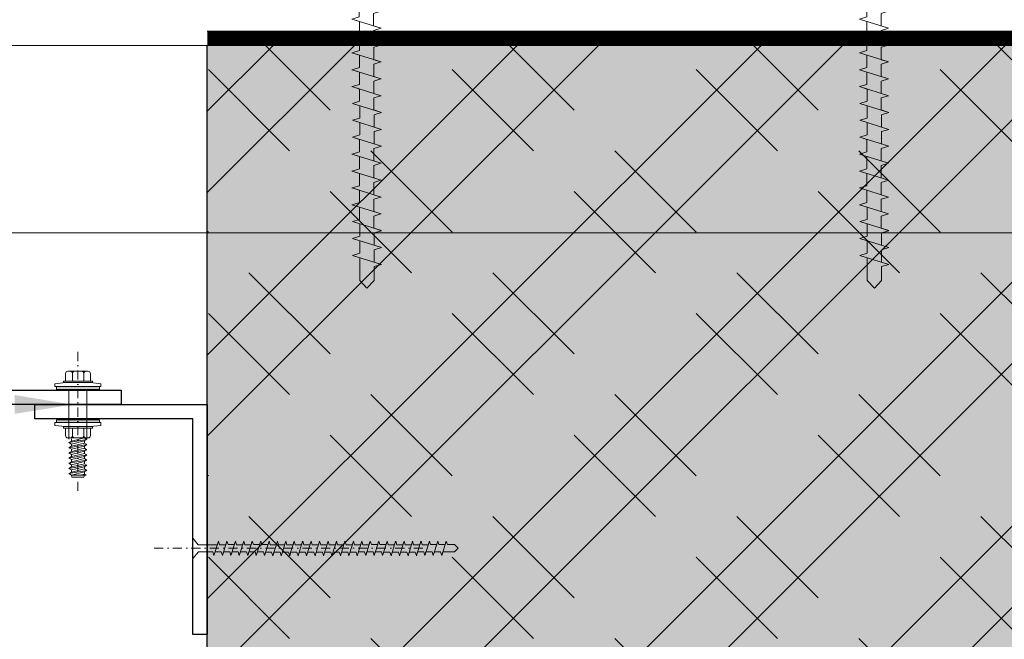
# Model space of a CAD drawing. Header units: millimetres. Extents: x -385852 to 238709, y -99680 to 201840.
# Tile 145 of 176: x 23022 to 23364, y -49476 to -49261. Entities that reach past the tile are written whole.
import ezdxf
from ezdxf import colors
from ezdxf.entities.mleader import LeaderData, LeaderLine
from ezdxf.enums import TextEntityAlignment as Align
from ezdxf.math import Vec2, Vec3

# ---------------------------------------------------------------- set-up
doc = ezdxf.new("R2010")
doc.units = ezdxf.units.MM
doc.linetypes.add('CARKOVANA', pattern=[5, 3, -2])
doc.linetypes.add('DASHDOT', pattern=[25.4, 12.7, -6.35, 0, -6.35])
doc.layers.get('0').update_dxf_attribs({"color": 4})
doc.layers.get('Defpoints').update_dxf_attribs({"color": 8})
for name, color, linetype in [('_____detaily', 1, 'Continuous'), ('_____detaily @ 10', 1, 'Continuous'), ('_____detaily @ 200', 1, 'Continuous'), ('_____detaily @ 50 (2)', 1, 'Continuous')]:
    doc.layers.add(name, color=color, linetype=linetype)
doc.layers.add('A99_N_znaceni 200', color=5, linetype='Continuous', lineweight=5)
doc.styles.add('A99_popis', font='isocpeur.ttf')
doc.styles.get("Standard").update_dxf_attribs({"font": 'isocpeur.ttf', "height": 20})
doc.dimstyles.new('detaily_10', dxfattribs={"dimtxt": 20, "dimasz": 10, "dimexe": 10, "dimexo": 10, "dimgap": 5, "dimtad": 1, "dimdec": 0, "dimtxsty": 'Standard', "dimblk": 'ARCHTICK', "dimcen": 3, "dimazin": 0, "dimtfac": 1, "dimtdec": 0, "dimtmove": 0, "dimatfit": 0, "dimfxl": 0, "dimarcsym": 0})

# ---------------------------------------------------------------- blocks, each defined once
blk = doc.blocks.new('Befestiger_gross')
at = {"layer": '_____detaily', "linetype": 'Continuous', "lineweight": -2}
for p, q in [((36.495, 0.502), (37.268, 1.436)), ((36.495, 0.502), (37.268, 1.436)), ((37.268, -1.438), (37.268, 1.436)), ((37.268, -1.438), (37.268, 1.436)), ((1.668, -1.02), (2.307, 1.022)), ((2.307, 1.012), (2.143, 0.498)), ((2.307, 1.012), (2.464, 0.498)), ((2.307, 1.012), (2.464, 0.498)), ((2.856, -1.02), (3.495, 1.022)), ((3.494, 1.012), (3.331, 0.498)), ((3.494, 1.012), (3.651, 0.498)), ((3.494, 1.012), (3.651, 0.498)), ((4.043, -1.02), (4.682, 1.022)), ((4.518, 0.498), (4.681, 1.012)), ((4.681, 1.012), (4.834, 0.511)), ((4.681, 1.012), (4.834, 0.511)), ((5.22, -0.994), (5.859, 1.049)), ((5.691, 0.511), (5.859, 1.038)), ((5.859, 1.038), (6.016, 0.525)), ((5.859, 1.038), (6.016, 0.525)), ((6.407, -0.994), (7.046, 1.049)), ((6.882, 0.524), (7.046, 1.038)), ((7.046, 1.038), (7.203, 0.524)), ((7.046, 1.038), (7.203, 0.524)), ((7.595, -0.994), (8.234, 1.049)), ((8.07, 0.524), (8.233, 1.038)), ((8.233, 1.038), (8.39, 0.524)), ((8.233, 1.038), (8.39, 0.524)), ((8.782, -0.994), (9.421, 1.049)), ((9.257, 0.524), (9.42, 1.038)), ((9.42, 1.038), (9.577, 0.524)), ((9.42, 1.038), (9.577, 0.524)), ((9.977, -1.02), (10.616, 1.022)), ((10.616, 1.012), (10.461, 0.524)), ((10.616, 1.012), (10.773, 0.498)), ((10.616, 1.012), (10.773, 0.498)), ((11.164, -1.02), (11.803, 1.022)), ((11.803, 1.012), (11.639, 0.498)), ((11.803, 1.012), (11.96, 0.498)), ((11.803, 1.012), (11.96, 0.498)), ((12.352, -1.02), (12.991, 1.022)), ((12.99, 1.012), (12.827, 0.498)), ((12.99, 1.012), (13.143, 0.511)), ((12.99, 1.012), (13.143, 0.511)), ((13.529, -0.994), (14.168, 1.049)), ((14.168, 1.038), (14, 0.511)), ((14.168, 1.038), (14.325, 0.525)), ((14.168, 1.038), (14.325, 0.525)), ((14.716, -0.994), (15.355, 1.049)), ((15.355, 1.038), (15.191, 0.524)), ((15.355, 1.038), (15.512, 0.524)), ((15.355, 1.038), (15.512, 0.524)), ((15.903, -0.994), (16.543, 1.049)), ((16.542, 1.038), (16.378, 0.524)), ((16.542, 1.038), (16.699, 0.524)), ((16.542, 1.038), (16.699, 0.524)), ((17.091, -0.994), (17.73, 1.049)), ((17.729, 1.038), (17.566, 0.524)), ((17.729, 1.038), (17.886, 0.524)), ((17.729, 1.038), (17.886, 0.524)), ((18.277, -0.994), (18.917, 1.049)), ((18.917, 1.038), (18.752, 0.524)), ((18.917, 1.038), (19.069, 0.538)), ((18.917, 1.038), (19.069, 0.538)), ((19.474, -0.98), (20.113, 1.062)), ((20.113, 1.052), (19.949, 0.538)), ((20.113, 1.052), (20.269, 0.538)), ((20.113, 1.052), (20.269, 0.538)), ((20.661, -0.98), (21.3, 1.062)), ((21.3, 1.052), (21.136, 0.538)), ((21.3, 1.052), (21.457, 0.538)), ((21.3, 1.052), (21.457, 0.538)), ((21.848, -0.98), (22.487, 1.062)), ((22.487, 1.052), (22.323, 0.538)), ((22.487, 1.052), (22.644, 0.538)), ((22.487, 1.052), (22.644, 0.538)), ((23.036, -0.98), (23.675, 1.062)), ((23.674, 1.052), (23.511, 0.538)), ((23.674, 1.052), (23.831, 0.538)), ((23.674, 1.052), (23.831, 0.538)), ((24.222, -0.98), (24.861, 1.062)), ((24.861, 1.052), (24.697, 0.538)), ((24.861, 1.052), (25.018, 0.538)), ((24.861, 1.052), (25.018, 0.538)), ((25.407, -0.986), (26.049, 1.062)), ((26.048, 1.052), (25.884, 0.538)), ((26.048, 1.052), (26.204, 0.543)), ((26.048, 1.052), (26.204, 0.543)), ((26.549, -1.016), (27.188, 1.027)), ((27.188, 1.016), (27.037, 0.543)), ((27.188, 1.016), (27.345, 0.502)), ((27.188, 1.016), (27.345, 0.502)), ((27.736, -1.016), (28.375, 1.027)), ((28.375, 1.016), (28.211, 0.502)), ((28.375, 1.016), (28.532, 0.503)), ((28.375, 1.016), (28.532, 0.503)), ((28.924, -1.016), (29.563, 1.027)), ((29.562, 1.016), (29.399, 0.502)), ((29.562, 1.016), (29.719, 0.502)), ((29.562, 1.016), (29.719, 0.502)), ((30.111, -1.016), (30.75, 1.027)), ((30.749, 1.016), (30.586, 0.502)), ((30.749, 1.016), (30.906, 0.502)), ((30.749, 1.016), (30.906, 0.502)), ((31.298, -1.016), (31.937, 1.027)), ((31.937, 1.016), (31.773, 0.502)), ((31.937, 1.016), (32.094, 0.502)), ((31.937, 1.016), (32.094, 0.502)), ((32.485, -1.016), (33.124, 1.027)), ((33.124, 1.016), (32.96, 0.502)), ((33.124, 1.016), (33.28, 0.502)), ((33.124, 1.016), (33.28, 0.502)), ((33.67, -1.022), (34.311, 1.027)), ((34.311, 1.016), (34.147, 0.502)), ((34.311, 1.016), (34.468, 0.502)), ((34.311, 1.016), (34.468, 0.502)), ((0.534, 0.498), (0, 0)), ((0.534, 0.498), (0, 0)), ((0.534, -0.512), (0, 0)), ((0.534, -0.512), (0, 0)), ((2.143, 0.498), (0.534, 0.498)), ((2.143, 0.498), (0.534, 0.498)), ((0.562, 0.498), (0.559, 0.498)), ((0.562, 0.498), (0.559, 0.498)), ((0.568, 0.498), (0.562, 0.498)), ((0.568, 0.498), (0.562, 0.498)), ((3.331, 0.498), (2.464, 0.498)), ((3.331, 0.498), (2.464, 0.498)), ((4.518, 0.498), (3.651, 0.498)), ((4.518, 0.498), (3.651, 0.498)), ((5.691, 0.511), (4.834, 0.511)), ((5.691, 0.511), (4.834, 0.511)), ((6.016, 0.525), (6.016, 0.524)), ((6.016, 0.525), (6.016, 0.524)), ((6.882, 0.524), (6.016, 0.524)), ((6.882, 0.524), (6.016, 0.524)), ((8.07, 0.524), (7.203, 0.524)), ((8.07, 0.524), (7.203, 0.524)), ((9.257, 0.524), (8.39, 0.524)), ((9.257, 0.524), (8.39, 0.524)), ((10.461, 0.524), (9.577, 0.524)), ((10.461, 0.524), (9.577, 0.524)), ((11.639, 0.498), (10.773, 0.498)), ((11.639, 0.498), (10.773, 0.498)), ((12.827, 0.498), (11.96, 0.498)), ((12.827, 0.498), (11.96, 0.498)), ((14, 0.511), (13.143, 0.511)), ((14, 0.511), (13.143, 0.511)), ((14.325, 0.525), (14.325, 0.524)), ((14.325, 0.525), (14.325, 0.524)), ((15.191, 0.524), (14.325, 0.524)), ((15.191, 0.524), (14.325, 0.524)), ((16.378, 0.524), (15.512, 0.524)), ((16.378, 0.524), (15.512, 0.524)), ((17.566, 0.524), (16.699, 0.524)), ((17.566, 0.524), (16.699, 0.524)), ((18.752, 0.524), (17.886, 0.524)), ((18.752, 0.524), (17.886, 0.524)), ((19.949, 0.538), (19.069, 0.538)), ((19.949, 0.538), (19.069, 0.538)), ((21.136, 0.538), (20.269, 0.538)), ((20.269, 0.538), (20.269, 0.538)), ((21.136, 0.538), (20.269, 0.538)), ((20.269, 0.538), (20.269, 0.538)), ((22.323, 0.538), (21.457, 0.538)), ((22.323, 0.538), (21.457, 0.538)), ((23.511, 0.538), (22.644, 0.538)), ((23.511, 0.538), (22.644, 0.538)), ((24.697, 0.538), (23.831, 0.538)), ((24.697, 0.538), (23.831, 0.538)), ((25.884, 0.538), (25.018, 0.538)), ((25.884, 0.538), (25.018, 0.538)), ((27.037, 0.543), (26.204, 0.543)), ((27.037, 0.543), (26.204, 0.543)), ((28.211, 0.502), (27.345, 0.502)), ((28.211, 0.502), (27.345, 0.502)), ((28.532, 0.503), (28.532, 0.502)), ((28.532, 0.503), (28.532, 0.502)), ((29.399, 0.502), (28.532, 0.502)), ((29.399, 0.502), (28.532, 0.502)), ((30.586, 0.502), (29.719, 0.502)), ((30.586, 0.502), (29.719, 0.502)), ((31.773, 0.502), (30.906, 0.502)), ((31.773, 0.502), (30.906, 0.502)), ((32.96, 0.502), (32.094, 0.502)), ((32.96, 0.502), (32.094, 0.502)), ((34.147, 0.502), (33.28, 0.502)), ((34.147, 0.502), (33.28, 0.502)), ((36.495, 0.502), (34.468, 0.502)), ((36.495, 0.502), (34.468, 0.502)), ((1.512, -0.512), (0.534, -0.512)), ((1.512, -0.512), (0.534, -0.512)), ((1.512, -0.512), (1.666, -1.017)), ((1.512, -0.512), (1.666, -1.017)), ((1.666, -1.017), (1.827, -0.512)), ((2.699, -0.512), (1.827, -0.512)), ((2.699, -0.512), (1.827, -0.512)), ((2.699, -0.512), (2.853, -1.017)), ((2.699, -0.512), (2.853, -1.017)), ((2.853, -1.017), (3.015, -0.512)), ((3.886, -0.512), (3.015, -0.512)), ((3.886, -0.512), (3.015, -0.512)), ((3.886, -0.512), (4.04, -1.017)), ((3.886, -0.512), (4.04, -1.017)), ((4.21, -0.486), (4.04, -1.017)), ((5.064, -0.486), (4.21, -0.486)), ((5.064, -0.486), (4.21, -0.486)), ((5.064, -0.486), (5.218, -0.99)), ((5.064, -0.486), (5.218, -0.99)), ((5.379, -0.486), (5.218, -0.99)), ((6.251, -0.486), (5.379, -0.486)), ((6.251, -0.486), (5.379, -0.486)), ((6.251, -0.486), (6.405, -0.99)), ((6.251, -0.486), (6.405, -0.99)), ((6.567, -0.485), (6.405, -0.99)), ((7.438, -0.485), (6.567, -0.485)), ((7.438, -0.485), (6.567, -0.485)), ((7.438, -0.485), (7.592, -0.99)), ((7.438, -0.485), (7.592, -0.99)), ((7.754, -0.485), (7.592, -0.99)), ((8.625, -0.485), (7.754, -0.485)), ((8.625, -0.485), (7.754, -0.485)), ((8.625, -0.485), (8.779, -0.99)), ((8.625, -0.485), (8.779, -0.99)), ((8.941, -0.485), (8.779, -0.99)), ((9.812, -0.485), (8.941, -0.485)), ((9.812, -0.485), (8.941, -0.485)), ((9.812, -0.485), (9.974, -1.017)), ((9.812, -0.485), (9.974, -1.017)), ((10.136, -0.512), (9.974, -1.017)), ((11.008, -0.512), (10.136, -0.512)), ((11.008, -0.512), (10.136, -0.512)), ((11.008, -0.512), (11.162, -1.017)), ((11.008, -0.512), (11.162, -1.017)), ((11.323, -0.512), (11.162, -1.017)), ((12.195, -0.512), (11.323, -0.512)), ((12.195, -0.512), (11.323, -0.512)), ((12.195, -0.512), (12.349, -1.017)), ((12.195, -0.512), (12.349, -1.017)), ((12.542, -0.486), (12.349, -1.017)), ((13.373, -0.486), (12.542, -0.486)), ((13.373, -0.486), (12.542, -0.486)), ((13.373, -0.486), (13.527, -0.99)), ((13.373, -0.486), (13.527, -0.99)), ((13.688, -0.486), (13.527, -0.99)), ((14.56, -0.486), (13.688, -0.486)), ((14.56, -0.486), (13.688, -0.486)), ((14.56, -0.486), (14.714, -0.99)), ((14.56, -0.486), (14.714, -0.99)), ((14.875, -0.485), (14.714, -0.99)), ((15.747, -0.485), (14.875, -0.485)), ((15.747, -0.485), (14.875, -0.485)), ((15.747, -0.485), (15.901, -0.99)), ((15.747, -0.485), (15.901, -0.99)), ((16.062, -0.485), (15.901, -0.99)), ((16.934, -0.485), (16.062, -0.485)), ((16.934, -0.485), (16.062, -0.485)), ((16.934, -0.485), (17.088, -0.99)), ((16.934, -0.485), (17.088, -0.99)), ((17.25, -0.485), (17.088, -0.99)), ((18.121, -0.485), (17.25, -0.485)), ((18.121, -0.485), (17.25, -0.485)), ((18.121, -0.485), (18.275, -0.99)), ((18.121, -0.485), (18.275, -0.99)), ((18.439, -0.472), (18.275, -0.99)), ((19.317, -0.472), (18.439, -0.472)), ((19.317, -0.472), (18.439, -0.472)), ((19.317, -0.472), (19.472, -0.977)), ((19.317, -0.472), (19.472, -0.977)), ((19.633, -0.472), (19.472, -0.977)), ((20.505, -0.472), (19.633, -0.472)), ((20.505, -0.472), (19.633, -0.472)), ((20.505, -0.472), (20.658, -0.977)), ((20.505, -0.472), (20.658, -0.977)), ((20.82, -0.472), (20.658, -0.977)), ((21.692, -0.472), (20.82, -0.472)), ((21.692, -0.472), (20.82, -0.472)), ((21.692, -0.472), (21.846, -0.977)), ((21.692, -0.472), (21.846, -0.977)), ((22.007, -0.472), (21.846, -0.977)), ((22.879, -0.472), (22.007, -0.472)), ((22.879, -0.472), (22.007, -0.472)), ((22.879, -0.472), (23.033, -0.977)), ((22.879, -0.472), (23.033, -0.977)), ((23.195, -0.472), (23.033, -0.977)), ((24.066, -0.472), (23.195, -0.472)), ((24.066, -0.472), (23.195, -0.472)), ((24.066, -0.472), (24.22, -0.977)), ((24.066, -0.472), (24.22, -0.977)), ((24.381, -0.472), (24.22, -0.977)), ((25.253, -0.472), (24.381, -0.472)), ((25.253, -0.472), (24.381, -0.472)), ((25.253, -0.472), (25.407, -0.977)), ((25.253, -0.472), (25.407, -0.977)), ((25.557, -0.507), (25.407, -0.977)), ((26.393, -0.507), (25.557, -0.507)), ((26.393, -0.507), (25.557, -0.507)), ((26.393, -0.507), (26.547, -1.012)), ((26.393, -0.507), (26.547, -1.012)), ((26.708, -0.508), (26.547, -1.012)), ((27.58, -0.508), (26.708, -0.508)), ((27.58, -0.508), (26.708, -0.508)), ((27.58, -0.508), (27.734, -1.012)), ((27.58, -0.508), (27.734, -1.012)), ((27.895, -0.508), (27.734, -1.012)), ((28.767, -0.508), (27.895, -0.508)), ((28.767, -0.508), (27.895, -0.508)), ((28.767, -0.508), (28.921, -1.012)), ((28.767, -0.508), (28.921, -1.012)), ((29.083, -0.507), (28.921, -1.012)), ((29.954, -0.507), (29.083, -0.507)), ((29.954, -0.507), (29.083, -0.507)), ((29.954, -0.507), (30.111, -1.016)), ((29.954, -0.507), (30.111, -1.016)), ((30.27, -0.507), (30.111, -1.016)), ((31.142, -0.507), (30.27, -0.507)), ((31.142, -0.507), (30.27, -0.507)), ((31.142, -0.507), (31.298, -1.016)), ((31.142, -0.507), (31.298, -1.016)), ((31.457, -0.508), (31.298, -1.016)), ((32.329, -0.508), (31.457, -0.508)), ((32.329, -0.508), (31.457, -0.508)), ((32.329, -0.508), (32.485, -1.016)), ((32.329, -0.508), (32.485, -1.016)), ((32.644, -0.507), (32.485, -1.016)), ((33.516, -0.507), (32.644, -0.507)), ((33.516, -0.507), (32.644, -0.507)), ((33.516, -0.507), (33.67, -1.022)), ((33.516, -0.507), (33.67, -1.022)), ((33.834, -0.499), (33.67, -1.022)), ((36.51, -0.499), (33.834, -0.499)), ((36.51, -0.499), (33.834, -0.499)), ((36.51, -0.499), (37.268, -1.438)), ((36.51, -0.499), (37.268, -1.438))]:
    blk.add_line(p, q, dxfattribs=at)
blk = doc.blocks.new('_ArchTick')
at = {"color": 0, "linetype": 'ByBlock', "const_width": 0.15}
blk.add_lwpolyline([(-0.5, -0.5), (0.5, 0.5)], dxfattribs=at)
blk = doc.blocks.new('*D203')
at = {"layer": '_____detaily', "color": 0, "linetype": 'Continuous', "lineweight": -2, "transparency": 16777216}
for p, q in [((23546.5, -49160.5), (23616.5, -49160.5)), ((23606.5, -49560), (23606.5, -49160.5)), ((23570, -49560), (23616.5, -49560))]:
    blk.add_line(p, q, dxfattribs=at)
at = {"layer": 'Defpoints', "color": 0, "linetype": 'Continuous', "lineweight": 5, "transparency": 16777216}
for p in [(23127.54, -49160.5), (23606.5, -49160.5), (23560, -49560)]:
    blk.add_point(p, dxfattribs=at)
at = {"layer": '_____detaily', "color": 0, "linetype": 'Continuous', "lineweight": -2, "transparency": 16777216, "xscale": 10, "yscale": 10, "zscale": 10}
for p, rotation in [((23606.5, -49160.5), 90), ((23606.5, -49560), 270)]:
    blk.add_blockref('_ArchTick', p, dxfattribs=dict(at, rotation=rotation))
at = {"layer": '_____detaily', "color": 0, "linetype": 'Continuous', "lineweight": 5, "transparency": 16777216, "insert": (23591.5, -49354), "char_height": 20, "attachment_point": 5, "rotation": 90}
blk.add_mtext('400', dxfattribs=at)
blk = doc.blocks.new('*D204')
at = {"layer": '_____detaily', "color": 0, "linetype": 'Continuous', "lineweight": -2, "transparency": 16777216}
for p, q in [((22857.5, -49159.5), (22803.5, -49159.5)), ((22813.5, -49159.5), (22813.5, -49444.5)), ((22873.5, -49444.5), (22803.5, -49444.5))]:
    blk.add_line(p, q, dxfattribs=at)
at = {"layer": 'Defpoints', "color": 0, "linetype": 'Continuous', "lineweight": 5, "transparency": 16777216}
for p in [(22867.5, -49159.5), (22813.5, -49444.5), (23067, -49444.5)]:
    blk.add_point(p, dxfattribs=at)
at = {"layer": '_____detaily', "color": 0, "linetype": 'Continuous', "lineweight": -2, "transparency": 16777216, "xscale": 10, "yscale": 10, "zscale": 10}
for p, rotation in [((22813.5, -49159.5), 90), ((22813.5, -49444.5), 270)]:
    blk.add_blockref('_ArchTick', p, dxfattribs=dict(at, rotation=rotation))
at = {"layer": '_____detaily', "color": 0, "linetype": 'Continuous', "lineweight": 5, "transparency": 16777216, "insert": (22798.5, -49292), "char_height": 20, "attachment_point": 5, "rotation": 90}
blk.add_mtext('285', dxfattribs=at)
blk = doc.blocks.new('*U225')
at = {"color": 0}
blk.add_line((4.436, -0.005), (76.846, -0.005), dxfattribs=at)
at = {"color": 0, "linetype": 'ByBlock', "style": 'A99_popis', "width": 0.953108}
blk.add_attdef('SKLADBA', text='', height=3, rotation=0.0103, dxfattribs=at).set_placement((-2.863, -1.506), (2.855, -1.505), align=Align.FIT)
blk = doc.blocks.new('*U326')
at = {"layer": '_____detaily @ 200', "linetype": 'Continuous', "lineweight": 0}
h = blk.add_hatch(dxfattribs=at)
h.set_pattern_fill('ZDIVO-PLYNOSILIK', scale=0.1)
h.set_pattern_definition([(45, (17637, -18934.5), (-42.42641, 42.42641), []), (45, (17665.284, -18934.5), (-42.42641, 42.42641), []), (135, (17685.024, -18928.9), (-42.42641, -42.42641), [40, -20]), (135, (17699.166, -18914.76), (-42.42641, -42.42641), [40, -20])])
h.paths.add_polyline_path([(23087, -49269.5), (23087, -52639.5), (23537, -52639.5), (23537, -49909.5), (23297, -49909.5), (23297, -49839.5), (23387, -49839.5), (23387, -49269.5)])
at = {"layer": '_____detaily @ 50 (2)', "linetype": 'Continuous', "lineweight": 0}
h = blk.add_hatch(dxfattribs=at)
h.set_pattern_fill('ZDIVO-PLYNOSILIK', scale=0.1)
h.set_pattern_definition([(45, (17637, -18934.5), (-10.606602, 10.606602), []), (45, (17644.071, -18934.5), (-10.606602, 10.606602), []), (135, (17649.006, -18933.1), (-10.606602, -10.606602), [10, -5]), (135, (17652.542, -18929.565), (-10.606602, -10.606602), [10, -5])])
h.paths.add_polyline_path([(23087, -49269.5), (23087, -52639.5), (23537, -52639.5), (23537, -49909.5), (23297, -49909.5), (23297, -49839.5), (23387, -49839.5), (23387, -49269.5)])

msp = doc.modelspace()

# ---------------------------------------------------------------- hatches: boundary and pattern name
at = {"layer": '_____detaily', "lineweight": 0}
for points in [[(23049.50003, -49388.21626), (23034.50009, -49388.21626), (23034.50009, -49389.21626), (23049.50003, -49389.21626)], [(23049.50003, -49400.78374), (23034.50009, -49400.78374), (23034.50009, -49399.78374), (23049.50003, -49399.78374)]]:
    msp.add_hatch(color=9, dxfattribs=at).paths.add_polyline_path(points)

# ---------------------------------------------------------------- linework, layer by layer
at = {"layer": '_____detaily', "linetype": 'DASHDOT', "lineweight": 0, "ltscale": 0.25}
msp.add_line((23042.00009, -49424.5), (23042.00009, -49376), dxfattribs=at)
at = {"layer": '_____detaily', "lineweight": 0}
for p, q in [((23037.71256, -49386.06304), (23037.71242, -49383.70599)), ((23045.58507, -49382.91827), (23038.49965, -49382.91868)), ((23040.07437, -49386.06293), (23040.07423, -49383.70585)), ((23044.01071, -49385.98653), (23044.01058, -49383.70563)), ((23044.01072, -49386.06281), (23044.01058, -49383.70563)), ((23046.37252, -49386.06261), (23046.37239, -49383.70549)), ((23033.99997, -49387.21627), (23037.7126, -49386.85507)), ((23034.00003, -49388.21626), (23033.99997, -49387.21627)), ((23034.00003, -49388.21626), (23034.00003, -49387.21626)), ((23034.00003, -49388.21626), (23050.00003, -49388.21626)), ((23034.50009, -49389.21706), (23034.50003, -49388.21626)), ((23049.50003, -49388.21626), (23034.50009, -49388.21626)), ((23034.50009, -49388.21626), (23034.50009, -49389.21626)), ((23034.50009, -49389.21626), (23049.50003, -49389.21626)), ((23047.04256, -49386.35457), (23037.04256, -49386.35507)), ((23037.04259, -49386.85507), (23037.04256, -49386.35507)), ((23047.04259, -49386.85457), (23037.04259, -49386.85507)), ((23046.37257, -49386.85457), (23037.7126, -49386.85507)), ((23038.85009, -49406.5), (23038.85009, -49389.21626)), ((23045.15009, -49406.5), (23045.15009, -49389.21626)), ((23046.37257, -49386.85457), (23050.00003, -49387.21626)), ((23047.04259, -49386.85457), (23047.04256, -49386.35457)), ((23049.50003, -49389.21626), (23049.50003, -49388.21626)), ((23050.00003, -49388.21626), (23049.99997, -49387.21626)), ((23050.00003, -49388.21626), (23050.00003, -49387.21626)), ((23034.00003, -49400.78374), (23033.99997, -49401.78373)), ((23033.99997, -49401.78373), (23037.7126, -49402.14493)), ((23034.00003, -49400.78374), (23050.00003, -49400.78374)), ((23034.00003, -49400.78374), (23034.00003, -49401.78374)), ((23034.50009, -49399.78294), (23034.50003, -49400.78374)), ((23034.50009, -49400.78374), (23034.50009, -49399.78374)), ((23034.50009, -49399.78374), (23049.50003, -49399.78374)), ((23049.50003, -49400.78374), (23034.50009, -49400.78374)), ((23037.04259, -49402.14493), (23037.04256, -49402.64493)), ((23047.04256, -49402.64543), (23037.04256, -49402.64493)), ((23047.04259, -49402.14543), (23037.04259, -49402.14493)), ((23037.71256, -49402.93696), (23037.71242, -49405.29401)), ((23046.37257, -49402.14543), (23037.7126, -49402.14493)), ((23040.07437, -49402.93707), (23040.07423, -49405.29415)), ((23044.01072, -49402.93719), (23044.01058, -49405.29437)), ((23044.01071, -49403.01347), (23044.01058, -49405.29437)), ((23046.37252, -49402.93739), (23046.37239, -49405.29451)), ((23046.37257, -49402.14543), (23050.00003, -49401.78374)), ((23047.04259, -49402.14543), (23047.04256, -49402.64543)), ((23049.50003, -49399.78374), (23049.50003, -49400.78374)), ((23050.00003, -49400.78374), (23049.99997, -49401.78374)), ((23050.00003, -49400.78374), (23050.00003, -49401.78374)), ((23045.58507, -49406.08173), (23038.49965, -49406.08132)), ((23039.75009, -49407.17985), (23044.25009, -49406.06899)), ((23039.75009, -49407.17985), (23039.75009, -49406.39131)), ((23044.25009, -49406.06899), (23045.15009, -49406.5886)), ((23038.85009, -49407.69946), (23045.15009, -49406.5886)), ((23038.85009, -49407.69946), (23039.75009, -49407.17985)), ((23038.85009, -49407.69946), (23039.75009, -49408.21908)), ((23038.85009, -49409.49946), (23045.15009, -49408.3886)), ((23038.85009, -49409.49946), (23039.75009, -49408.97985)), ((23038.85009, -49409.49946), (23039.75009, -49410.01908)), ((23039.75009, -49408.21908), (23044.25009, -49407.10822)), ((23039.75009, -49408.97985), (23044.25009, -49407.86899)), ((23039.75009, -49408.97985), (23039.75009, -49408.19131)), ((23039.75009, -49410.01908), (23044.25009, -49408.90822)), ((23039.75009, -49410.77985), (23044.25009, -49409.66899)), ((23044.25009, -49407.10822), (23045.15009, -49406.5886)), ((23044.25009, -49407.86899), (23044.25009, -49407.10822)), ((23044.25009, -49407.86899), (23045.15009, -49408.3886)), ((23044.25009, -49408.90822), (23045.15009, -49408.3886)), ((23044.25009, -49409.66899), (23044.25009, -49408.90822)), ((23044.25009, -49409.66899), (23045.15009, -49410.1886)), ((23038.85009, -49411.29946), (23045.15009, -49410.1886)), ((23038.85009, -49411.29946), (23039.75009, -49410.77985)), ((23038.85009, -49411.29946), (23039.75009, -49411.81908)), ((23038.85009, -49413.09946), (23045.15009, -49411.9886)), ((23038.85009, -49413.09946), (23039.75009, -49412.57985)), ((23038.85009, -49413.09946), (23039.75009, -49413.61908)), ((23039.75009, -49410.77985), (23039.75009, -49409.99131)), ((23039.75009, -49411.81908), (23044.25009, -49410.70822)), ((23039.75009, -49412.57985), (23044.25009, -49411.46899)), ((23039.75009, -49412.57985), (23039.75009, -49411.79131)), ((23039.75009, -49413.61908), (23044.25009, -49412.50822)), ((23039.75009, -49414.37985), (23044.25009, -49413.26899)), ((23044.25009, -49410.70822), (23045.15009, -49410.1886)), ((23044.25009, -49411.46899), (23044.25009, -49410.70822)), ((23044.25009, -49411.46899), (23045.15009, -49411.9886)), ((23044.25009, -49412.50822), (23045.15009, -49411.9886)), ((23044.25009, -49413.26899), (23044.25009, -49412.50822)), ((23044.25009, -49413.26899), (23045.15009, -49413.7886)), ((23038.85009, -49414.89946), (23045.15009, -49413.7886)), ((23038.85009, -49414.89946), (23039.75009, -49414.37985)), ((23038.85009, -49414.89946), (23039.75009, -49415.41908)), ((23038.85009, -49416.69946), (23045.15009, -49415.5886)), ((23038.85009, -49416.69946), (23039.75009, -49416.17985)), ((23038.85009, -49416.69946), (23039.75009, -49417.21908)), ((23039.75009, -49414.37985), (23039.75009, -49413.59131)), ((23039.75009, -49415.41908), (23044.25009, -49414.30822)), ((23039.75009, -49416.17985), (23044.25009, -49415.06899)), ((23039.75009, -49416.17985), (23039.75009, -49415.39131)), ((23039.75009, -49417.21908), (23044.25009, -49416.10822)), ((23044.25009, -49414.30822), (23045.15009, -49413.7886)), ((23044.25009, -49415.06899), (23044.25009, -49414.30822)), ((23044.25009, -49415.06899), (23045.15009, -49415.5886)), ((23044.25009, -49416.10822), (23045.15009, -49415.5886)), ((23044.25009, -49416.86899), (23044.25009, -49416.10822)), ((23038.85009, -49418.49946), (23045.15009, -49417.3886)), ((23038.85009, -49418.49946), (23039.75009, -49417.97985)), ((23038.85009, -49418.49946), (23039.75009, -49419.01908)), ((23039.75009, -49417.97985), (23044.25009, -49416.86899)), ((23039.75009, -49417.97985), (23039.75009, -49417.19131)), ((23039.75009, -49419.01908), (23044.25009, -49417.90822)), ((23039.75009, -49419.01908), (23039.9369, -49419.71626)), ((23039.75009, -49419.01908), (23044.85646, -49419.01908)), ((23039.9369, -49419.71626), (23044.06328, -49419.71626)), ((23042.8319, -49419.01908), (23044.25009, -49418.66899)), ((23044.06328, -49419.71626), (23044.25009, -49419.01908)), ((23044.25009, -49416.86899), (23045.15009, -49417.3886)), ((23044.25009, -49417.90822), (23045.15009, -49417.3886)), ((23044.25009, -49418.66899), (23044.25009, -49417.90822)), ((23044.25009, -49418.66899), (23044.85646, -49419.01908))]:
    msp.add_line(p, q, dxfattribs=at)
at = {"layer": '_____detaily', "color": 1, "linetype": 'CARKOVANA', "lineweight": 5, "ltscale": 10, "const_width": 5}
msp.add_lwpolyline([(23087, -49267), (23389.5, -49267), (23389.5, -49597), (23409.5, -49597), (23409.5, -49759.5)], dxfattribs=at)
at = {"layer": '_____detaily', "color": 1, "linetype": 'Continuous', "lineweight": 5}
for points in [[(23087, -49264.5), (23392, -49264.5), (23392, -49594.5), (23412, -49594.5), (23412, -49759.5)], [(22997, -49269.5), (23387, -49269.5)], [(23087, -49269.5), (23387, -49269.5), (23387, -49599.5), (25838, -49599.5)]]:
    msp.add_lwpolyline(points, dxfattribs=at)
at = {"layer": '_____detaily', "color": 7, "linetype": 'Continuous'}
msp.add_lwpolyline([(23087, -52577.17402), (23087, -49269.5)], dxfattribs=at)
at = {"layer": '_____detaily', "color": 1, "linetype": 'Continuous'}
for points in [[(23002, -49389.5), (23002, -49389.5), (23057, -49389.5), (23057, -49394.5), (22997, -49394.5), (22997, -49314.5), (23002, -49314.5)], [(23082, -49399.5), (23082, -49399.5), (23027, -49399.5), (23027, -49394.5), (23087, -49394.5), (23087, -49474.5), (23082, -49474.5)]]:
    msp.add_lwpolyline(points, close=True, dxfattribs=at)
at = {"layer": '_____detaily', "linetype": 'DASHDOT', "lineweight": 0, "ltscale": 0.25}
msp.add_lwpolyline([(23162, -49444.5), (23067, -49444.5)], dxfattribs=at)
at = {"layer": '_____detaily', "lineweight": 0}
for centre, start, end in [((23038.49969, -49383.70595), 90.0033167, 180.0033167), ((23039.28696, -49383.7059), 0.0033167, 90.0033167), ((23040.8615, -49383.70581), 90.0033167, 180.0033167), ((23043.22331, -49383.70567), 0.0033167, 90.0033167), ((23044.79785, -49383.70558), 90.0033167, 180.0033167), ((23045.58512, -49383.70554), 0.0033167, 90.0033167), ((23038.49969, -49405.29405), 179.9966833, 269.9966833), ((23039.28696, -49405.2941), 269.9966833, 359.9966833), ((23040.8615, -49405.29419), 179.9966833, 269.9966833), ((23043.22331, -49405.29433), 269.9966833, 359.9966833), ((23044.79785, -49405.29442), 179.9966833, 269.9966833), ((23045.58512, -49405.29446), 269.9966833, 359.9966833)]:
    msp.add_arc(centre, 0.78727, start, end, dxfattribs=at)
at = {"layer": '_____detaily', "lineweight": 0, "extrusion": (0, 0, -1)}
for centre, start_param, end_param in [((23036.92056, -49386.06307), 0.936144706, 1.313740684), ((23039.28237, -49386.06296), 0.936144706, 1.313740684), ((23040.86637, -49386.06288), 3.700141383, 4.07773736), ((23043.21872, -49386.06276), 0.936144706, 1.313740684), ((23044.80272, -49386.06268), 3.700141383, 4.07773736), ((23047.16452, -49386.06256), 3.700141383, 4.07773736)]:
    msp.add_ellipse(centre, major_axis=(0.46954, 0.6378), ratio=1, start_param=start_param, end_param=end_param, dxfattribs=at)
at = {"layer": '_____detaily', "lineweight": 0}
for centre, start_param, end_param in [((23036.92056, -49402.93693), 0.936144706, 1.313740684), ((23039.28237, -49402.93704), 0.936144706, 1.313740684), ((23040.86637, -49402.93712), 3.700141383, 4.07773736), ((23043.21872, -49402.93724), 0.936144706, 1.313740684), ((23044.80272, -49402.93732), 3.700141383, 4.07773736), ((23047.16452, -49402.93744), 3.700141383, 4.07773736)]:
    msp.add_ellipse(centre, major_axis=(0.46954, -0.6378), ratio=1, start_param=start_param, end_param=end_param, dxfattribs=at)

# ---------------------------------------------------------------- block references
at = {"layer": '_____detaily', "color": 2, "linetype": 'Continuous', "lineweight": 0}
for p, xscale, yscale, zscale, rotation in [((23142.49692, -49353.97443), 4.95, 4.95, 4.95, 90), ((23318.99692, -49353.97443), 4.95, 4.95, 4.95, 90), ((23174.23721, -49444.50154), 2.475, 2.475, 2.475, 180)]:
    msp.add_blockref('Befestiger_gross', p, dxfattribs=dict(at, xscale=xscale, yscale=yscale, zscale=zscale, rotation=rotation))
at = {"layer": '_____detaily', "color": 4, "linetype": 'Continuous', "lineweight": 5}
msp.add_blockref('*U326', (0, 0), dxfattribs=at)
at = {"layer": 'A99_N_znaceni 200', "lineweight": 5, "xscale": 10, "yscale": 10, "zscale": 10}
msp.add_blockref('*U225', (22654.86743, -49334.71782), dxfattribs=at)

# ---------------------------------------------------------------- dimensions: what is measured, and where the dimension line sits
at = {"layer": '_____detaily', "color": 5, "linetype": 'Continuous', "lineweight": 5}
for base, p1, p2, picture, middle in [((22813.5, -49444.5), (22867.5, -49159.5), (23067, -49444.5), '*D204', (22813.5, -49292)), ((23606.5, -49160.5), (23559.9999961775, -49560), (23127.5355339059, -49160.5), '*D203', (23606.5, -49354))]:
    dim = msp.add_linear_dim(base=base, p1=p1, p2=p2, angle=90, dimstyle='detaily_10', dxfattribs=at)
    dim.commit()
    dim.dimension.update_dxf_attribs({"geometry": picture, "text_midpoint": middle, "dimtype": 160})

# ---------------------------------------------------------------- leaders
at = {"layer": '_____detaily @ 10', "lineweight": 5}
ml = msp.add_multileader_mtext('Standard', dxfattribs=at)
ml.set_content('\\A1;{\\C256;KOTVENÍ PANELŮ\\P2 X PROF. L 80x80x5}', color=1, style='A99_popis')
ml.set_leader_properties(color=256, linetype='ByLayer', lineweight=-1)
ml.build(insert=Vec2(0, 0))
ml.multileader.update_dxf_attribs({"dogleg_length": 5, "arrow_head_size": 20, "scale": 10})
ctx = ml.context
ctx.base_point, ctx.scale, ctx.char_height, ctx.arrow_head_size, ctx.landing_gap_size, ctx.plane_origin = Vec3(22509.94247, -49394), 10, 20, 20, 20, Vec3(21062.44247, -51190.70417)
notes = []
notes.append((ctx, [(1, (1, 1, 0), (22855.94247, -49394), (-1, 0), 50, [(0, [(23040, -49394.5)], 0, [])])]))
ctx.mtext.insert, ctx.mtext.width, ctx.mtext.flow_direction = Vec3(22529.94247, -49383.99242), 277.5, 5
at = {"layer": '_____detaily @ 200', "linetype": 'Continuous'}
ml = msp.add_multileader_mtext('Standard', dxfattribs=at)
ml.set_content('ŠROUB \\Pa 333mm', color=256)
ml.set_leader_properties()
ml.build(insert=Vec2(0, 0))
ml.multileader.update_dxf_attribs({"text_left_attachment_type": 2, "text_right_attachment_type": 2, "dogleg_length": 0.1, "arrow_head_size": 20, "scale": 200})
ctx = ml.context
ctx.base_point, ctx.scale, ctx.char_height, ctx.arrow_head_size, ctx.landing_gap_size, ctx.plane_origin = Vec3(16715, -49123.66667), 200, 20, 20, 5, Vec3(17014.60184, -49343.55315)
ctx.left_attachment, ctx.right_attachment = 2, 2
notes.append((ctx, [(0, (1, 1, 0), (16695, -49123.66667), (1, 0), 20, [(0, [(16581.96371, -49310.99479)], 0, [])])]))
ctx.mtext.insert, ctx.mtext.width, ctx.mtext.defined_height, ctx.mtext.flow_direction = Vec3(16720, -49092.99242), 103.4256705, 3.33333, 5
ml = msp.add_multileader_mtext('Standard', dxfattribs=at)
ml.set_content('ŠROUB \\Pa 333mm', color=256)
ml.set_leader_properties()
ml.build(insert=Vec2(0, 0))
ml.multileader.update_dxf_attribs({"text_left_attachment_type": 2, "text_right_attachment_type": 2, "dogleg_length": 0.1, "arrow_head_size": 20, "scale": 200})
ctx = ml.context
ctx.base_point, ctx.scale, ctx.char_height, ctx.arrow_head_size, ctx.landing_gap_size, ctx.plane_origin = Vec3(16715, -49123.66667), 200, 20, 20, 5, Vec3(17014.60184, -49343.55315)
ctx.left_attachment, ctx.right_attachment = 2, 2
notes.append((ctx, [(0, (1, 1, 0), (16695, -49123.66667), (1, 0), 20, [(0, [(16715.65199, -49299.92592)], 0, [])])]))
ctx.mtext.insert, ctx.mtext.width, ctx.mtext.defined_height, ctx.mtext.flow_direction = Vec3(16720, -49092.99242), 103.4256705, 3.33333, 5
ml = msp.add_multileader_mtext('Standard', dxfattribs=at)
ml.set_content('TEPELNÁ IZOLACE', color=256)
ml.set_leader_properties()
ml.build(insert=Vec2(0, 0))
ml.multileader.update_dxf_attribs({"text_left_attachment_type": 2, "text_right_attachment_type": 2, "dogleg_length": 0.1, "arrow_head_size": 20, "scale": 200})
ctx = ml.context
ctx.base_point, ctx.scale, ctx.char_height, ctx.arrow_head_size, ctx.landing_gap_size, ctx.plane_origin = Vec3(16911, -49209.5), 200, 20, 20, 5, Vec3(17301.84932, -49343.55315)
ctx.left_attachment, ctx.right_attachment = 2, 2
notes.append((ctx, [(0, (1, 1, 0), (16891, -49209.5), (1, 0), 20, [(0, [(16840, -49420.18183)], 0, [])])]))
ctx.mtext.insert, ctx.mtext.width, ctx.mtext.defined_height, ctx.mtext.flow_direction = Vec3(16916, -49178.83333), 113.8660965, 66.66667, 5
at = {"layer": '_____detaily @ 200', "linetype": 'Continuous', "lineweight": 5}
ml = msp.add_multileader_mtext('Standard', dxfattribs=at)
ml.set_content('SPOJ PODTMELIT', color=256)
ml.set_leader_properties()
ml.build(insert=Vec2(0, 0))
ml.multileader.update_dxf_attribs({"text_left_attachment_type": 2, "text_right_attachment_type": 2, "dogleg_length": 0.1, "arrow_head_size": 20, "scale": 200})
ctx = ml.context
ctx.base_point, ctx.scale, ctx.char_height, ctx.arrow_head_size, ctx.landing_gap_size, ctx.plane_origin = Vec3(16529, -49607.16667), 200, 20, 20, 5, Vec3(16745.87321, -49758.78145)
ctx.left_attachment, ctx.right_attachment = 2, 2
notes.append((ctx, [(1, (1, 1, 0), (16687, -49607.16667), (-1, 0), 20, [(0, [(16718.04587, -49336.69073)], 0, [])])]))
ctx.mtext.insert, ctx.mtext.width, ctx.mtext.defined_height, ctx.mtext.flow_direction = Vec3(16534, -49580.5), 193.2686721, 66.66667, 5
for ctx, leaders in notes:
    for number, flags, end, landing, length, lines in leaders:
        leader = LeaderData()
        leader.index, (leader.has_last_leader_line, leader.has_dogleg_vector, leader.attachment_direction) = number, flags
        leader.last_leader_point, leader.dogleg_vector, leader.dogleg_length = Vec3(end), Vec3(landing), length
        for number, points, colour, breaks in lines:
            line = LeaderLine()
            line.index, line.vertices, line.color, line.breaks = number, Vec3.list(points), colors.encode_raw_color(colour), breaks
            leader.lines.append(line)
        ctx.leaders.append(leader)

doc.saveas('drawing.dxf')
